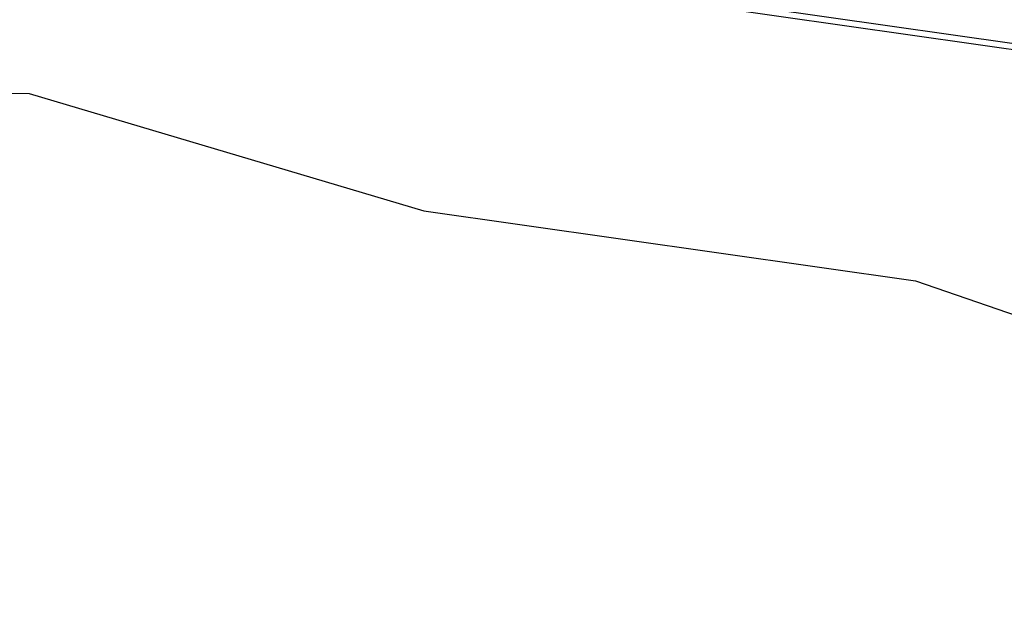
# Model space of a CAD drawing. Header units: feet. Extents: x 2262913 to 2469997, y 259999 to 435293.
# Tile 5 of 147: x 2465087 to 2465249, y 263447 to 263544. Entities that reach past the tile are written whole.
import ezdxf

# ---------------------------------------------------------------- set-up
doc = ezdxf.new("R2010")
doc.units = ezdxf.units.FT
doc.header["$MEASUREMENT"] = 0
for name, pattern in [('ohelecex', [0]), ('ohteleex', [0]), ('rowex', [0])]:
    doc.linetypes.add(name, pattern=pattern)
doc.layers.add('0_View_Frame_Border', color=7, linetype='Continuous', plot=False)
for name, color, linetype in [('RW_X_Fee_RW', 6, 'rowex'), ('UT_X_Overhead_Electric', 1, 'ohelecex'), ('UT_X_Overhead_Telecom', 30, 'ohteleex')]:
    doc.layers.add(name, color=color, linetype=linetype)
picture_1 = doc.add_image_def('image1.tif', size_in_pixel=(5000, 5000))

msp = doc.modelspace()

# ---------------------------------------------------------------- linework, layer by layer
at = {"layer": 'RW_X_Fee_RW', "elevation": 1123.73, "flags": 128}
msp.add_lwpolyline([(2464953.92, 263532.79), (2465088.74, 263531.74), (2465153.77, 263512.41), (2465234.71, 263500.94), (2465426.71, 263434.91), (2465679.85, 263439.44), (2465976.89, 263397.34), (2466008.5, 263393.93), (2466132.72, 263380.31), (2466209.94, 263373.73), (2466284.67, 263367.36), (2466359.39, 263360.99), (2466439.09, 263354.2), (2466554.38, 263344.38), (2466582.28, 263342.01), (2466618.91, 263347.47), (2466694.19, 263358.72), (2466781.36, 263371.74), (2466863.96, 263374.64)], dxfattribs=at)
at = {"layer": 'UT_X_Overhead_Electric', "elevation": 1276.21, "flags": 128}
msp.add_lwpolyline([(2465158.27, 263553.16), (2465374.58, 263522.4)], dxfattribs=at)
at = {"layer": 'UT_X_Overhead_Telecom', "flags": 128}
msp.add_lwpolyline([(2465158.13, 263552.17), (2465374.44, 263521.41)], dxfattribs=at)

# ---------------------------------------------------------------- pictures from other files: only their frames are drawn
at = {"layer": '0_View_Frame_Border', "transparency": 33554687}
image = msp.add_image(picture_1, insert=(2465000.25, 259998.96), size_in_units=(4997.22, 4997.22), dxfattribs=dict(at, brightness=68, contrast=48))
image.dxf.flags = 6

doc.saveas('drawing.dxf')
